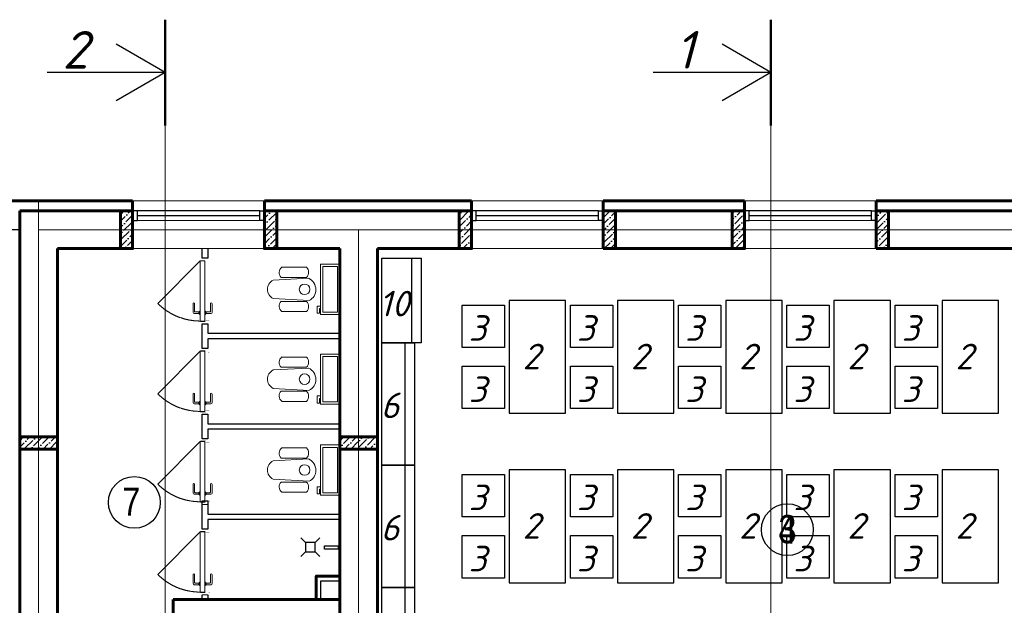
# Model space of a CAD drawing. Header units: millimetres. Extents: x -257011 to 237647566, y 2784933 to 6706507.
# Tile 146 of 256: x 9408261 to 9425457, y 5069507 to 5079738. Entities that reach past the tile are written whole.
import ezdxf

# ---------------------------------------------------------------- set-up
doc = ezdxf.new("R2010")
doc.units = ezdxf.units.MM
doc.header["$LTSCALE"] = 1000
doc.header["$PDMODE"] = 32
doc.header["$PDSIZE"] = 0.3
for name, pattern in [('ACAD_ISO03W100', [30, 12, -18]), ('ACAD_ISO10W100', [18, 12, -3, 0, -3]), ('Beruniy Xref$0$DASHED', [19.05, 12.7, -6.35])]:
    doc.linetypes.add(name, pattern=pattern)
for name, color, linetype, lineweight in [('expl', 234, 'Continuous', 13), ('PLAN', 7, 'Continuous', 40), ('Калонны', 20, 'Continuous', 25), ('Размеры', 251, 'Continuous', 18), ('сантехника', 252, 'Continuous', 0)]:
    doc.layers.add(name, color=color, linetype=linetype, lineweight=lineweight)
doc.layers.add('kcd_tx', color=7, linetype='Continuous')
doc.layers.add('ТХ', color=7, linetype='Continuous')
doc.layers.add('АСО-Двери+Окна', color=7, linetype='Continuous', lineweight=20, true_color=0x0d21a0)
doc.layers.add('АСО-стены кирпич 380 мм', color=7, linetype='Continuous', lineweight=35, true_color=0x745739)
doc.styles.get("Standard").update_dxf_attribs({"font": 'ARIALN.TTF'})
doc.dimstyles.new('Санжар', dxfattribs={"dimtxt": 240, "dimasz": 200, "dimexe": 200, "dimexo": 200, "dimgap": 50, "dimtad": 1, "dimdec": 0, "dimtxsty": 'Standard', "dimblk": 'OBLIQUE', "dimcen": 2.5, "dimdle": 200, "dimclrd": 152, "dimclre": 152, "dimclrt": 152, "dimadec": 0, "dimazin": 0, "dimtfac": 1, "dimtdec": 0, "dimtmove": 0, "dimatfit": 3, "dimldrblk": 'OBLIQUE', "dimfxl": 0, "dimlwd": 0, "dimlwe": 0, "dimarcsym": 0})

# ---------------------------------------------------------------- blocks, each defined once
blk = doc.blocks.new('*U1481')
at = {"color": 0, "linetype": 'Beruniy Xref$0$DASHED'}
blk.add_line((-193.5, 2.5), (-141.9, 54.1), dxfattribs=at)
at = {"color": 0}
for p, q in [((-197, 0), (-197, -6.9)), ((-131, 11.3), (-141.5, 11.3)), ((-141.5, 9.3), (-132, 9.3)), ((-132.5, 2.5), (-132.5, 3.5)), ((-132.5, 3.5), (-128.5, 3.5)), ((-128.5, 2.5), (-132.5, 2.5)), ((-132, 3.6), (-132, 3.5)), ((-131.5, 8.8), (-131.5, 4.1)), ((-129.5, 4.1), (-131.5, 4.1)), ((-129.5, 4.1), (-129.5, 9.8)), ((-129, 3.5), (-129, 3.6)), ((-128.5, 3.5), (-128.5, 2.5)), ((-117, 0), (-117, -6.9)), ((-141.5, -9.8), (-132, -9.8)), ((-131, -11.8), (-141.5, -11.8)), ((-132.5, -3), (-132.5, -4)), ((-132.5, -4), (-128.5, -4)), ((-132, -4.1), (-132, -4)), ((-131.5, -9.3), (-131.5, -4.6)), ((-129.5, -4.6), (-131.5, -4.6)), ((-129.5, -4.6), (-129.5, -10.3)), ((-129, -4), (-129, -4.1)), ((-128.5, -4), (-128.5, -3))]:
    blk.add_line(p, q, dxfattribs=at)
at = {"color": 0, "const_width": 0.2}
for points in [[(-199.5, 0), (-199.5, 2.5), (-194.5, 2.5), (-194.5, -4), (-192.5, -4), (-192.5, -8.5)], [(-114.5, 0), (-114.5, 2.5), (-119.5, 2.5), (-119.5, -4), (-121.5, -4), (-121.5, -8.5)], [(-193.5, -5), (-193.5, -9.4), (-199.5, -9.4), (-199.5, -6.9)], [(-120.5, -5), (-120.5, -9.4), (-114.5, -9.4), (-114.5, -6.9)]]:
    blk.add_lwpolyline(points, dxfattribs=at)
at = {"color": 0}
blk.add_lwpolyline([(-193.5, -3), (-193.5, 2.5), (-120.5, 2.5), (-120.5, -3), (-193.5, -3)], dxfattribs=at)
at = {"color": 0, "linetype": 'Beruniy Xref$0$DASHED'}
blk.add_arc((-193.5, 2.5), 73, 0, 45, dxfattribs=at)
at = {"color": 0}
for centre, radius, start, end in [((-141.5, 10.3), 1, 90, 270), ((-132, 8.8), 0.5, 0, 90), ((-131.5, 3.6), 0.5, 90, 180), ((-131, 9.8), 1.5, 0, 90), ((-129.5, 3.6), 0.5, 0, 90), ((-141.5, -10.8), 1, 90, 270), ((-131.5, -4.1), 0.5, 180, 270), ((-132, -9.3), 0.5, 270, 0), ((-131, -10.3), 1.5, 270, 0), ((-129.5, -4.1), 0.5, 270, 0)]:
    blk.add_arc(centre, radius, start, end, dxfattribs=at)
blk = doc.blocks.new('A$C261F7906')
at = {"layer": 'сантехника'}
for p, q in [((169, 60), (148, 442)), ((385, 439), (365, 60)), ((31, 152), (31, 417)), ((139, 146), (139, 417)), ((394, 146), (394, 417)), ((502, 152), (502, 417))]:
    blk.add_line(p, q, dxfattribs=at)
for points in [[(533, 768), (533, 565), (0, 565), (0, 768)], [(508, 743), (508, 590), (25, 590), (25, 743)]]:
    blk.add_lwpolyline(points, close=True, dxfattribs=at)
blk.add_lwpolyline([(89, 565), (89, 527), (13, 527), (13, 553), (63, 553), (63, 565)], dxfattribs=at)
blk.add_circle((267, 395), 56.3, dxfattribs=at)
for centre, radius, start, end in [((85, 355), 82.1, 48.785, 131.145), ((448, 355), 82.1, 48.855, 131.215), ((88, 196), 71.6, 218.0827, 316.1727), ((446, 196), 71.6, 223.8273, 321.9173)]:
    blk.add_arc(centre, radius, start, end, dxfattribs=at)
for centre, major_axis, ratio, start_param, end_param in [((268, 387), (-111, 71), 0.957892, 4.142259, 6.427427), ((267, 138), (0, 138), 0.859529, 2.169462, 4.113723)]:
    blk.add_ellipse(centre, major_axis=major_axis, ratio=ratio, start_param=start_param, end_param=end_param, dxfattribs=at)
blk = doc.blocks.new('_Oblique')
at = {"color": 0, "linetype": 'ByBlock', "lineweight": -2}
blk.add_line((-0.5, -0.5), (0.5, 0.5), dxfattribs=at)
blk = doc.blocks.new('*D1979')
at = {"layer": 'Defpoints', "color": 0, "lineweight": 50, "ltscale": 100, "transparency": 16777216}
for p in [(9680659, 5089872), (9676957, 5083572), (9680659, 5083572)]:
    blk.add_point(p, dxfattribs=at)
at = {"layer": 'kcd_tx', "color": 152, "ltscale": 100, "transparency": 16777216}
for p, q in [((9676957, 5090072), (9676957, 5083372)), ((9680459, 5089872), (9676757, 5089872)), ((9680459, 5083572), (9676757, 5083572))]:
    blk.add_line(p, q, dxfattribs=at)
at = {"layer": 'kcd_tx', "color": 152, "ltscale": 100, "transparency": 16777216, "xscale": 200, "yscale": 200, "zscale": 200}
for p, rotation in [((9676957, 5089872), 90), ((9676957, 5083572), 270)]:
    blk.add_blockref('_Oblique', p, dxfattribs=dict(at, rotation=rotation))
at = {"layer": 'kcd_tx', "color": 152, "lineweight": 60, "ltscale": 100, "transparency": 16777216, "insert": (9676785, 5086722), "char_height": 240, "attachment_point": 5, "rotation": 90, "bg_fill": 3, "box_fill_scale": 1.1, "bg_fill_color": 256, "bg_fill_true_color": 13158600, "bg_fill_transparency": 0}
blk.add_mtext('6300', dxfattribs=at)
blk = doc.blocks.new('*D1982')
at = {"layer": 'Defpoints', "color": 0, "lineweight": 50, "ltscale": 100, "transparency": 16777216}
for p in [(9676032, 5089872), (9680659, 5089872), (9680659, 5074272)]:
    blk.add_point(p, dxfattribs=at)
at = {"layer": 'kcd_tx', "color": 152, "ltscale": 100, "transparency": 16777216}
for p, q in [((9676032, 5074072), (9676032, 5090072)), ((9680459, 5089872), (9675832, 5089872)), ((9680459, 5074272), (9675832, 5074272))]:
    blk.add_line(p, q, dxfattribs=at)
at = {"layer": 'kcd_tx', "color": 152, "ltscale": 100, "transparency": 16777216, "xscale": 200, "yscale": 200, "zscale": 200}
for p, rotation in [((9676032, 5089872), 90), ((9676032, 5074272), 270)]:
    blk.add_blockref('_Oblique', p, dxfattribs=dict(at, rotation=rotation))
at = {"layer": 'kcd_tx', "color": 152, "lineweight": 60, "ltscale": 100, "transparency": 16777216, "insert": (9675860, 5082072), "char_height": 240, "attachment_point": 5, "rotation": 90, "bg_fill": 3, "box_fill_scale": 1.1, "bg_fill_color": 256, "bg_fill_true_color": 13158600, "bg_fill_transparency": 0}
blk.add_mtext('15600', dxfattribs=at)
blk = doc.blocks.new('ygfn')
at = {"ltscale": 100}
h = blk.add_hatch(dxfattribs=at)
h.set_pattern_fill('ANSI36', color=256, scale=15, style=0)
h.set_pattern_definition([(45, (9811508.905, 4366357.793), (25.2569703, 92.6088912), [119.0625, -23.8125, 0, -23.8125])])
h.paths.add_polyline_path([(9681659.3, 5090072.3), (9681529.3, 5090072.3), (9681529.3, 5089672.3), (9681659.3, 5089672.3)])
h = blk.add_hatch(dxfattribs=at)
h.set_pattern_fill('ANSI36', color=256, scale=15, style=0)
h.set_pattern_definition([(45, (9813278.905, 4366357.793), (25.2569703, 92.6088912), [119.0625, -23.8125, 0, -23.8125])])
h.paths.add_polyline_path([(9683189.3, 5090072.3), (9683059.3, 5090072.3), (9683059.3, 5089672.3), (9683189.3, 5089672.3)])
h = blk.add_hatch(dxfattribs=at)
h.set_pattern_fill('ANSI36', color=256, scale=15, style=0)
h.set_pattern_definition([(45, (9830961.533, 4372517.793), (25.2569703, 92.6088912), [119.0625, -23.8125, 0, -23.8125])])
h.paths.add_polyline_path([(9685259.3, 5089672.3), (9685129.3, 5089672.3), (9685129.3, 5090072.3), (9685259.3, 5090072.3)])
h = blk.add_hatch(dxfattribs=at)
h.set_pattern_fill('ANSI36', color=256, scale=15, style=0)
h.set_pattern_definition([(45, (9832731.533, 4372517.793), (25.2569703, 92.6088912), [119.0625, -23.8125, 0, -23.8125])])
h.paths.add_polyline_path([(9686789.3, 5089672.3), (9686659.3, 5089672.3), (9686659.3, 5090072.3), (9686789.3, 5090072.3)])
h = blk.add_hatch(dxfattribs=at)
h.set_pattern_fill('ANSI36', color=256, scale=15, style=0)
h.set_pattern_definition([(45, (9828061.533, 4372517.793), (25.2569703, 92.6088912), [119.0625, -23.8125, 0, -23.8125])])
h.paths.add_polyline_path([(9688159.3, 5089672.3), (9688029.3, 5089672.3), (9688029.3, 5090072.3), (9688159.3, 5090072.3)])
h = blk.add_hatch(dxfattribs=at)
h.set_pattern_fill('ANSI36', color=256, scale=15, style=0)
h.set_pattern_definition([(45, (9829831.533, 4372517.793), (25.2569703, 92.6088912), [119.0625, -23.8125, 0, -23.8125])])
h.paths.add_polyline_path([(9689689.3, 5089672.3), (9689559.3, 5089672.3), (9689559.3, 5090072.3), (9689689.3, 5090072.3)])
h = blk.add_hatch(dxfattribs=at)
h.set_pattern_fill('ANSI36', color=256, scale=15, style=0)
h.set_pattern_definition([(45, (9716765.687, 3848255.33), (25.2569703, 92.6088912), [119.0625, -23.8125, 0, -23.8125])])
h.paths.add_polyline_path([(9680859.3, 5087672.3), (9680859.3, 5087542.3), (9680459.3, 5087542.3), (9680459.3, 5087672.3)])
h = blk.add_hatch(dxfattribs=at)
h.set_pattern_fill('ANSI36', color=256, scale=15, style=0)
h.set_pattern_definition([(45, (9713365.687, 3848255.33), (25.2569703, 92.6088912), [119.0625, -23.8125, 0, -23.8125])])
h.paths.add_polyline_path([(9684259.3, 5087672.3), (9684259.3, 5087542.3), (9683859.3, 5087542.3), (9683859.3, 5087672.3)])
at = {"lineweight": 50}
for p, q in [((9682003.7, 5092104.9), (9682003.7, 5090982.3)), ((9682003.7, 5092104.9), (9682003.7, 5090982.3)), ((9688440.5, 5092104.9), (9688440.5, 5090982.3)), ((9688440.5, 5092104.9), (9688440.5, 5090982.3))]:
    blk.add_line(p, q, dxfattribs=at)
at = {"lineweight": 30}
for p, q in [((9682003.7, 5091543.6), (9681484.1, 5091843.6)), ((9682003.7, 5091543.6), (9681484.1, 5091843.6)), ((9688440.5, 5091543.6), (9687920.8, 5091843.6)), ((9688440.5, 5091543.6), (9687920.8, 5091843.6)), ((9682003.7, 5091543.6), (9680752, 5091543.6)), ((9682003.7, 5091543.6), (9680752, 5091543.6)), ((9682003.7, 5091543.6), (9681484.1, 5091243.6)), ((9682003.7, 5091543.6), (9681484.1, 5091243.6)), ((9688440.5, 5091543.6), (9687188.7, 5091543.6)), ((9688440.5, 5091543.6), (9687188.7, 5091543.6)), ((9688440.5, 5091543.6), (9687920.8, 5091243.6)), ((9688440.5, 5091543.6), (9687920.8, 5091243.6))]:
    blk.add_line(p, q, dxfattribs=at)
at = {"color": 1, "linetype": 'ACAD_ISO10W100', "lineweight": 9, "ltscale": 100}
for p, q in [((9680659.3, 5090172.3), (9680659.3, 5074272.3)), ((9707659.3, 5089872.3), (9680659.3, 5089872.3)), ((9684059.3, 5089872.3), (9684059.3, 5074272.3))]:
    blk.add_line(p, q, dxfattribs=at)
at = {"lineweight": 9, "ltscale": 100}
for p, q in [((9683059.3, 5090179.3), (9681659.3, 5090179.3)), ((9686659.3, 5090179.3), (9685259.3, 5090179.3)), ((9689559.3, 5090179.3), (9688159.3, 5090179.3)), ((9683059.3, 5089672.3), (9681659.3, 5089672.3)), ((9686659.3, 5089672.3), (9685259.3, 5089672.3)), ((9689559.3, 5089672.3), (9688159.3, 5089672.3))]:
    blk.add_line(p, q, dxfattribs=at)
at = {"lineweight": 60, "ltscale": 100}
for p, q in [((9681659.3, 5090072.3), (9680459.3, 5090072.3)), ((9680459.3, 5090072.3), (9680459.3, 5082902.3)), ((9681659.3, 5089672.3), (9681659.3, 5090072.3)), ((9685259.3, 5090072.3), (9683059.3, 5090072.3)), ((9683059.3, 5089672.3), (9683059.3, 5090072.3)), ((9685259.3, 5090072.3), (9685259.3, 5089672.3)), ((9688159.3, 5090072.3), (9686659.3, 5090072.3)), ((9686659.3, 5090072.3), (9686659.3, 5089672.3)), ((9688159.3, 5090072.3), (9688159.3, 5089672.3)), ((9691059.3, 5090072.3), (9689559.3, 5090072.3)), ((9689559.3, 5090072.3), (9689559.3, 5089672.3)), ((9681659.3, 5089672.3), (9680859.3, 5089672.3)), ((9680859.3, 5089672.3), (9680859.3, 5082902.3)), ((9683859.3, 5089672.3), (9683059.3, 5089672.3)), ((9683859.3, 5083772.3), (9683859.3, 5089672.3)), ((9685259.3, 5089672.3), (9684259.3, 5089672.3)), ((9684259.3, 5083772.3), (9684259.3, 5089672.3)), ((9688159.3, 5089672.3), (9686659.3, 5089672.3)), ((9691059.3, 5089672.3), (9689559.3, 5089672.3)), ((9682089.3, 5083772.3), (9682089.3, 5085942.3)), ((9682089.3, 5085942.3), (9683859.3, 5085942.3))]:
    blk.add_line(p, q, dxfattribs=at)
at = {"color": 5}
for p, q in [((9683009.3, 5090072.3), (9681709.3, 5090072.3)), ((9686609.3, 5090072.3), (9685309.3, 5090072.3)), ((9689509.3, 5090072.3), (9688209.3, 5090072.3)), ((9683009.3, 5090022.3), (9681709.3, 5090022.3)), ((9686609.3, 5090022.3), (9685309.3, 5090022.3)), ((9689509.3, 5090022.3), (9688209.3, 5090022.3))]:
    blk.add_line(p, q, dxfattribs=at)
at = {"color": 5, "lineweight": 0}
for p, q in [((9683009.3, 5089972.3), (9681709.3, 5089972.3)), ((9686609.3, 5089972.3), (9685309.3, 5089972.3)), ((9689509.3, 5089972.3), (9688209.3, 5089972.3))]:
    blk.add_line(p, q, dxfattribs=at)
at = {"color": 1, "linetype": 'ACAD_ISO03W100', "lineweight": 15, "ltscale": 15}
for points in [[(9682003.7, 5090982.3), (9682003.7, 5072162.9)], [(9688440.5, 5090982.3), (9688440.5, 5072162.9)]]:
    blk.add_lwpolyline(points, dxfattribs=at)
at = {"color": 252, "lineweight": 60, "ltscale": 100}
for points in [[(9681659.3, 5090179.3), (9680352.3, 5090179.3), (9680352.3, 5082822.3)], [(9681659.3, 5090072.3), (9681659.3, 5090179.3)], [(9685259.3, 5090179.3), (9683059.3, 5090179.3)], [(9683059.3, 5090072.3), (9683059.3, 5090179.3)], [(9685259.3, 5090072.3), (9685259.3, 5090179.3)], [(9688159.3, 5090179.3), (9686659.3, 5090179.3)], [(9686659.3, 5090072.3), (9686659.3, 5090179.3)], [(9688159.3, 5090072.3), (9688159.3, 5090179.3)], [(9691059.3, 5090179.3), (9689559.3, 5090179.3)], [(9689559.3, 5090072.3), (9689559.3, 5090179.3)]]:
    blk.add_lwpolyline(points, dxfattribs=at)
at = {"color": 32, "lineweight": 30, "ltscale": 100}
for points in [[(9681659.3, 5090172.3), (9680359.3, 5090172.3), (9680359.3, 5082822.3)], [(9685259.3, 5090172.3), (9683059.3, 5090172.3)], [(9688159.3, 5090172.3), (9686659.3, 5090172.3)], [(9691059.3, 5090172.3), (9689559.3, 5090172.3)]]:
    blk.add_lwpolyline(points, dxfattribs=at)
at = {"color": 5}
for points in [[(9681659.3, 5089972.3), (9681709.3, 5089972.3), (9681709.3, 5090072.3), (9681659.3, 5090072.3)], [(9683059.3, 5089972.3), (9683009.3, 5089972.3), (9683009.3, 5090072.3), (9683059.3, 5090072.3)], [(9685259.3, 5089972.3), (9685309.3, 5089972.3), (9685309.3, 5090072.3), (9685259.3, 5090072.3)], [(9686659.3, 5089972.3), (9686609.3, 5089972.3), (9686609.3, 5090072.3), (9686659.3, 5090072.3)], [(9688159.3, 5089972.3), (9688209.3, 5089972.3), (9688209.3, 5090072.3), (9688159.3, 5090072.3)], [(9689559.3, 5089972.3), (9689509.3, 5089972.3), (9689509.3, 5090072.3), (9689559.3, 5090072.3)]]:
    blk.add_lwpolyline(points, close=True, dxfattribs=at)
for points in [[(9683447.3, 5086599.7), (9683497.3, 5086549.7)], [(9683647.3, 5086599.7), (9683597.3, 5086549.7)], [(9683447.3, 5086399.7), (9683497.3, 5086449.7)], [(9683647.3, 5086399.7), (9683597.3, 5086449.7)]]:
    blk.add_lwpolyline(points)
for points in [[(9683497.3, 5086449.7), (9683597.3, 5086449.7), (9683597.3, 5086549.7), (9683497.3, 5086549.7)], [(9683843.5, 5086478.7), (9683696.2, 5086478.7), (9683696.2, 5086513.4), (9683843.5, 5086513.4)]]:
    blk.add_lwpolyline(points, close=True)
at = {"color": 144, "lineweight": 60, "ltscale": 100}
blk.add_lwpolyline([(9683859.3, 5086192.3), (9683609.3, 5086192.3), (9683609.3, 5085942.3)], dxfattribs=at)
at = {"ltscale": 100}
blk.add_lwpolyline([(9683859.3, 5085942.3), (9683659.3, 5085942.3), (9683659.3, 5086142.3), (9683859.3, 5086142.3)], close=True, dxfattribs=at)
at = {"layer": 'expl', "lineweight": 30}
for centre in [(9681677.5, 5086975.9), (9688614.4, 5086686.3), (9688614.4, 5086686.3)]:
    blk.add_circle(centre, 275.1, dxfattribs=at)
at = {"layer": 'АСО-стены кирпич 380 мм', "color": 5, "lineweight": 25}
for p, q in [((9682399.3, 5085942.3), (9682399.3, 5085992.3)), ((9682459.3, 5085992.3), (9682459.3, 5085942.3))]:
    blk.add_line(p, q, dxfattribs=at)
blk.add_lwpolyline([(9682459.3, 5089672.3), (9682459.3, 5089572.3), (9682399.3, 5089572.3), (9682399.3, 5089672.3)], dxfattribs=at)
for points in [[(9682459.3, 5088712.3), (9682459.3, 5088612.3), (9682399.3, 5088612.3), (9682399.3, 5088872.3), (9682459.3, 5088872.3), (9682459.3, 5088772.3), (9683859.3, 5088772.3), (9683859.3, 5088712.3)], [(9682459.3, 5087752.3), (9682459.3, 5087652.3), (9682399.3, 5087652.3), (9682399.3, 5087912.3), (9682459.3, 5087912.3), (9682459.3, 5087812.3), (9683859.3, 5087812.3), (9683859.3, 5087752.3)], [(9682459.3, 5086792.3), (9682459.3, 5086692.3), (9682399.3, 5086692.3), (9682399.3, 5086992.2), (9682459.3, 5086992.2), (9682459.3, 5086852.3), (9683859.3, 5086852.3), (9683859.3, 5086792.3)]]:
    blk.add_lwpolyline(points, close=True, dxfattribs=at)
at = {"layer": 'Размеры', "lineweight": 60, "ltscale": 5}
for points in [[(9681529.3, 5090072.3), (9681659.3, 5090072.3), (9681659.3, 5089672.3), (9681529.3, 5089672.3)], [(9683059.3, 5090072.3), (9683189.3, 5090072.3), (9683189.3, 5089672.3), (9683059.3, 5089672.3)], [(9685129.3, 5089672.3), (9685259.3, 5089672.3), (9685259.3, 5090072.3), (9685129.3, 5090072.3)], [(9686659.3, 5089672.3), (9686789.3, 5089672.3), (9686789.3, 5090072.3), (9686659.3, 5090072.3)], [(9688029.3, 5089672.3), (9688159.3, 5089672.3), (9688159.3, 5090072.3), (9688029.3, 5090072.3)], [(9689559.3, 5089672.3), (9689689.3, 5089672.3), (9689689.3, 5090072.3), (9689559.3, 5090072.3)], [(9680859.3, 5087542.3), (9680859.3, 5087672.3), (9680459.3, 5087672.3), (9680459.3, 5087542.3)], [(9684259.3, 5087542.3), (9684259.3, 5087672.3), (9683859.3, 5087672.3), (9683859.3, 5087542.3)]]:
    blk.add_lwpolyline(points, close=True, dxfattribs=at)
at = {"layer": 'Размеры', "ltscale": 5}
for points in [[(9680859.3, 5087672.3), (9680859.3, 5087542.3), (9680459.3, 5087542.3), (9680459.3, 5087672.3)], [(9684259.3, 5087672.3), (9684259.3, 5087542.3), (9683859.3, 5087542.3), (9683859.3, 5087672.3)]]:
    blk.add_lwpolyline(points, close=True, dxfattribs=at)
at = {"layer": 'ТХ', "ltscale": 5}
for points in [[(9684304.7, 5089572.3), (9684724.7, 5089572.3), (9684724.7, 5088672.3), (9684304.7, 5088672.3)], [(9684624.7, 5089572.3), (9684724.7, 5089572.3), (9684724.7, 5088672.3), (9684624.7, 5088672.3)], [(9685659.3, 5087922.3), (9686259.3, 5087922.3), (9686259.3, 5089122.3), (9685659.3, 5089122.3)], [(9686809.3, 5087922.3), (9687409.3, 5087922.3), (9687409.3, 5089122.3), (9686809.3, 5089122.3)], [(9687959.3, 5087922.3), (9688559.3, 5087922.3), (9688559.3, 5089122.3), (9687959.3, 5089122.3)], [(9689109.3, 5087922.3), (9689709.3, 5087922.3), (9689709.3, 5089122.3), (9689109.3, 5089122.3)], [(9690259.3, 5087922.3), (9690859.3, 5087922.3), (9690859.3, 5089122.3), (9690259.3, 5089122.3)], [(9685159.3, 5089072.3), (9685609.3, 5089072.3), (9685609.3, 5088622.3), (9685159.3, 5088622.3)], [(9686309.3, 5089072.3), (9686759.3, 5089072.3), (9686759.3, 5088622.3), (9686309.3, 5088622.3)], [(9687459.3, 5089072.3), (9687909.3, 5089072.3), (9687909.3, 5088622.3), (9687459.3, 5088622.3)], [(9688609.3, 5089072.3), (9689059.3, 5089072.3), (9689059.3, 5088622.3), (9688609.3, 5088622.3)], [(9689759.3, 5089072.3), (9690209.3, 5089072.3), (9690209.3, 5088622.3), (9689759.3, 5088622.3)], [(9684304.7, 5088672.3), (9684654.7, 5088672.3), (9684654.7, 5087372.3), (9684304.7, 5087372.3)], [(9684554.7, 5088672.3), (9684654.7, 5088672.3), (9684654.7, 5087372.3), (9684554.7, 5087372.3)], [(9685159.3, 5088422.3), (9685609.3, 5088422.3), (9685609.3, 5087972.3), (9685159.3, 5087972.3)], [(9686309.3, 5088422.3), (9686759.3, 5088422.3), (9686759.3, 5087972.3), (9686309.3, 5087972.3)], [(9687459.3, 5088422.3), (9687909.3, 5088422.3), (9687909.3, 5087972.3), (9687459.3, 5087972.3)], [(9688609.3, 5088422.3), (9689059.3, 5088422.3), (9689059.3, 5087972.3), (9688609.3, 5087972.3)], [(9689759.3, 5088422.3), (9690209.3, 5088422.3), (9690209.3, 5087972.3), (9689759.3, 5087972.3)], [(9684304.7, 5087372.3), (9684654.7, 5087372.3), (9684654.7, 5086072.3), (9684304.7, 5086072.3)], [(9684554.7, 5087372.3), (9684654.7, 5087372.3), (9684654.7, 5086072.3), (9684554.7, 5086072.3)], [(9685159.3, 5087272.3), (9685609.3, 5087272.3), (9685609.3, 5086822.3), (9685159.3, 5086822.3)], [(9685659.3, 5086122.3), (9686259.3, 5086122.3), (9686259.3, 5087322.3), (9685659.3, 5087322.3)], [(9686309.3, 5087272.3), (9686759.3, 5087272.3), (9686759.3, 5086822.3), (9686309.3, 5086822.3)], [(9686809.3, 5086122.3), (9687409.3, 5086122.3), (9687409.3, 5087322.3), (9686809.3, 5087322.3)], [(9687459.3, 5087272.3), (9687909.3, 5087272.3), (9687909.3, 5086822.3), (9687459.3, 5086822.3)], [(9687959.3, 5086122.3), (9688559.3, 5086122.3), (9688559.3, 5087322.3), (9687959.3, 5087322.3)], [(9688609.3, 5087272.3), (9689059.3, 5087272.3), (9689059.3, 5086822.3), (9688609.3, 5086822.3)], [(9689109.3, 5086122.3), (9689709.3, 5086122.3), (9689709.3, 5087322.3), (9689109.3, 5087322.3)], [(9689759.3, 5087272.3), (9690209.3, 5087272.3), (9690209.3, 5086822.3), (9689759.3, 5086822.3)], [(9690259.3, 5086122.3), (9690859.3, 5086122.3), (9690859.3, 5087322.3), (9690259.3, 5087322.3)], [(9685159.3, 5086622.3), (9685609.3, 5086622.3), (9685609.3, 5086172.3), (9685159.3, 5086172.3)], [(9686309.3, 5086622.3), (9686759.3, 5086622.3), (9686759.3, 5086172.3), (9686309.3, 5086172.3)], [(9687459.3, 5086622.3), (9687909.3, 5086622.3), (9687909.3, 5086172.3), (9687459.3, 5086172.3)], [(9688609.3, 5086622.3), (9689059.3, 5086622.3), (9689059.3, 5086172.3), (9688609.3, 5086172.3)], [(9689759.3, 5086622.3), (9690209.3, 5086622.3), (9690209.3, 5086172.3), (9689759.3, 5086172.3)], [(9684304.7, 5086072.3), (9684654.7, 5086072.3), (9684654.7, 5084772.3), (9684304.7, 5084772.3)], [(9684554.7, 5086072.3), (9684654.7, 5086072.3), (9684654.7, 5084772.3), (9684554.7, 5084772.3)]]:
    blk.add_lwpolyline(points, close=True, dxfattribs=at)
at = {"lineweight": 30, "xscale": -1, "rotation": 270}
for p in [(9683090.9, 5088972.8), (9683090.9, 5088018.4), (9683090.9, 5087052.8)]:
    blk.add_blockref('A$C261F7906', p, dxfattribs=at)
at = {"layer": 'АСО-Двери+Окна', "color": 19, "ltscale": 100, "xscale": -8.749999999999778, "yscale": 8.749999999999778, "zscale": 8.749999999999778, "rotation": 89.99999989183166}
for p in [(9682399.3, 5087848.5), (9682399.3, 5086888.5), (9682399.3, 5085928.5), (9682399.3, 5084968.5)]:
    blk.add_blockref('*U1481', p, dxfattribs=at)
at = {"lineweight": 9, "char_height": 300, "width": 349.19}
for s, insert, attachment_point in [('7', (9681740, 5087134), 3), ('4', (9688710.8, 5086537.7), 9), ('3', (9688710.8, 5086537.7), 9)]:
    blk.add_mtext(s, dxfattribs=dict(at, insert=insert, attachment_point=attachment_point))
at = {"layer": 'PLAN', "lineweight": 30, "char_height": 400, "width": 338.657, "attachment_point": 3}
for s, insert in [('{\\fISOCPEUR|b1|i1|c204|p34;2}', (9681186.2, 5091984.7)), ('{\\fISOCPEUR|b1|i1|c204|p34;2}', (9681186.2, 5091984.7)), ('{\\fISOCPEUR|b1|i1|c204|p34;1}', (9687623, 5091984.7)), ('{\\fISOCPEUR|b1|i1|c204|p34;1}', (9687623, 5091984.7))]:
    blk.add_mtext(s, dxfattribs=dict(at, insert=insert))
at = {"layer": 'Калонны', "char_height": 271.656, "attachment_point": 7}
for s, insert in [('{\\fArial|b0|i0|c204|p34;\\C150; \\fISOCPEUR|b0|i1|c204|p34;\\C1;1\\fISOCPEUR|b0|i1|c0|p34;0}', (9684170.3, 5088952.5)), ('{\\fArial|b0|i0|c204|p34;\\C150; \\fISOCPEUR|b0|i1|c204|p34;\\C1;3}', (9685123, 5088692.7)), ('{\\fArial|b0|i0|c204|p34;\\C150; \\fISOCPEUR|b0|i1|c204|p34;\\C1;3}', (9686273, 5088692.7)), ('{\\fArial|b0|i0|c204|p34;\\C150; \\fISOCPEUR|b0|i1|c204|p34;\\C1;3}', (9687423, 5088692.7)), ('{\\fArial|b0|i0|c204|p34;\\C150; \\fISOCPEUR|b0|i1|c204|p34;\\C1;3}', (9688573, 5088692.7)), ('{\\fArial|b0|i0|c204|p34;\\C150; \\fISOCPEUR|b0|i1|c204|p34;\\C1;3}', (9689723, 5088692.7)), ('{\\fArial|b0|i0|c204|p34;\\C150; \\fISOCPEUR|b0|i1|c204|p34;\\C1;2}', (9685696.9, 5088390.3)), ('{\\fArial|b0|i0|c204|p34;\\C150; \\fISOCPEUR|b0|i1|c204|p34;\\C1;2}', (9686846.9, 5088390.3)), ('{\\fArial|b0|i0|c204|p34;\\C150; \\fISOCPEUR|b0|i1|c204|p34;\\C1;2}', (9687996.9, 5088390.3)), ('{\\fArial|b0|i0|c204|p34;\\C150; \\fISOCPEUR|b0|i1|c204|p34;\\C1;2}', (9689146.9, 5088390.3)), ('{\\fArial|b0|i0|c204|p34;\\C150; \\fISOCPEUR|b0|i1|c204|p34;\\C1;2}', (9690296.9, 5088390.3)), ('{\\fArial|b0|i0|c204|p34;\\C150; \\fISOCPEUR|b0|i1|c204|p34;\\C1;3}', (9685123, 5088042.7)), ('{\\fArial|b0|i0|c204|p34;\\C150; \\fISOCPEUR|b0|i1|c204|p34;\\C1;3}', (9686273, 5088042.7)), ('{\\fArial|b0|i0|c204|p34;\\C150; \\fISOCPEUR|b0|i1|c204|p34;\\C1;3}', (9687423, 5088042.7)), ('{\\fArial|b0|i0|c204|p34;\\C150; \\fISOCPEUR|b0|i1|c204|p34;\\C1;3}', (9688573, 5088042.7)), ('{\\fArial|b0|i0|c204|p34;\\C150; \\fISOCPEUR|b0|i1|c204|p34;\\C1;3}', (9689723, 5088042.7)), ('{\\fArial|b0|i0|c204|p34;\\C150; \\fISOCPEUR|b0|i1|c204|p34;\\C1;6}', (9684189.1, 5087871.3)), ('{\\fArial|b0|i0|c204|p34;\\C150; \\fISOCPEUR|b0|i1|c204|p34;\\C1;3}', (9685123, 5086892.7)), ('{\\fArial|b0|i0|c204|p34;\\C150; \\fISOCPEUR|b0|i1|c204|p34;\\C1;3}', (9686273, 5086892.7)), ('{\\fArial|b0|i0|c204|p34;\\C150; \\fISOCPEUR|b0|i1|c204|p34;\\C1;3}', (9687423, 5086892.7)), ('{\\fArial|b0|i0|c204|p34;\\C150; \\fISOCPEUR|b0|i1|c204|p34;\\C1;3}', (9688573, 5086892.7)), ('{\\fArial|b0|i0|c204|p34;\\C150; \\fISOCPEUR|b0|i1|c204|p34;\\C1;3}', (9689723, 5086892.7)), ('{\\fArial|b0|i0|c204|p34;\\C150; \\fISOCPEUR|b0|i1|c204|p34;\\C1;6}', (9684189.1, 5086571.3)), ('{\\fArial|b0|i0|c204|p34;\\C150; \\fISOCPEUR|b0|i1|c204|p34;\\C1;2}', (9685696.9, 5086590.3)), ('{\\fArial|b0|i0|c204|p34;\\C150; \\fISOCPEUR|b0|i1|c204|p34;\\C1;2}', (9686846.9, 5086590.3)), ('{\\fArial|b0|i0|c204|p34;\\C150; \\fISOCPEUR|b0|i1|c204|p34;\\C1;2}', (9687996.9, 5086590.3)), ('{\\fArial|b0|i0|c204|p34;\\C150; \\fISOCPEUR|b0|i1|c204|p34;\\C1;2}', (9689146.9, 5086590.3)), ('{\\fArial|b0|i0|c204|p34;\\C150; \\fISOCPEUR|b0|i1|c204|p34;\\C1;2}', (9690296.9, 5086590.3)), ('{\\fArial|b0|i0|c204|p34;\\C150; \\fISOCPEUR|b0|i1|c204|p34;\\C1;3}', (9685123, 5086242.7)), ('{\\fArial|b0|i0|c204|p34;\\C150; \\fISOCPEUR|b0|i1|c204|p34;\\C1;3}', (9686273, 5086242.7)), ('{\\fArial|b0|i0|c204|p34;\\C150; \\fISOCPEUR|b0|i1|c204|p34;\\C1;3}', (9687423, 5086242.7)), ('{\\fArial|b0|i0|c204|p34;\\C150; \\fISOCPEUR|b0|i1|c204|p34;\\C1;3}', (9688573, 5086242.7)), ('{\\fArial|b0|i0|c204|p34;\\C150; \\fISOCPEUR|b0|i1|c204|p34;\\C1;3}', (9689723, 5086242.7))]:
    blk.add_mtext(s, dxfattribs=dict(at, insert=insert))
at = {"layer": 'kcd_tx', "lineweight": 60, "ltscale": 100}
dim = blk.add_linear_dim(base=(9676957.4, 5083572.3), p1=(9680659.3, 5089872.3), p2=(9680659.3, 5083572.3), angle=90, dimstyle='Санжар', override={"dimfxl": 1.25, "dimtfill": 1, "dimlwd": 65535, "dimlwe": 65535, "dimarcsym": 1}, dxfattribs=at)
dim.commit()
dim.dimension.update_dxf_attribs({"geometry": '*D1979', "text_midpoint": (9676784.8, 5086722.3)})
dim = blk.add_linear_dim(base=(9676032.2, 5089872.3), p1=(9680659.3, 5074272.3), p2=(9680659.3, 5089872.3), angle=90, dimstyle='Санжар', override={"dimfxl": 1.25, "dimtfill": 1, "dimlwd": 65535, "dimlwe": 65535, "dimarcsym": 1}, dxfattribs=at)
dim.commit()
dim.dimension.update_dxf_attribs({"geometry": '*D1982', "text_midpoint": (9675859.7, 5082072.3)})

msp = doc.modelspace()

# ---------------------------------------------------------------- block references
at = {"lineweight": 50, "xscale": 1.644058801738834, "yscale": 1.644058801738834, "zscale": 1.644058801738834}
msp.add_blockref('ygfn', (-6506983.674, -3291982.078), dxfattribs=at)

doc.saveas('drawing.dxf')
